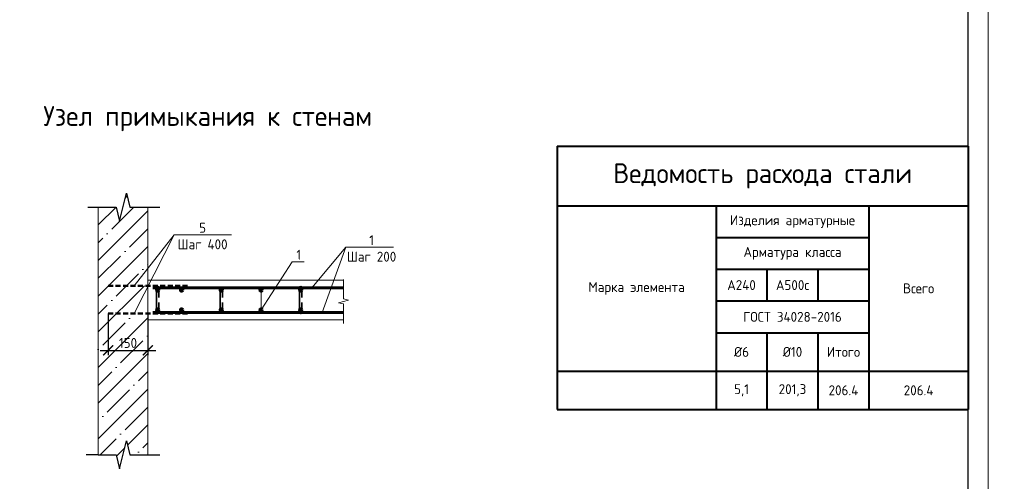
# Model space of a CAD drawing. Header units: millimetres. Extents: x 130535 to 3472113, y -52734 to 121434.
# Tile 95 of 100: x 778330 to 803120, y 6165 to 17792. Entities that reach past the tile are written whole.
import ezdxf
from ezdxf import colors
from ezdxf.entities.mleader import LeaderData, LeaderLine
from ezdxf.enums import TextEntityAlignment as Align
from ezdxf.math import Vec2, Vec3

# ---------------------------------------------------------------- set-up
doc = ezdxf.new("R2010")
doc.units = ezdxf.units.MM
doc.linetypes.add('DASHED2', pattern=[0.375, 0.25, -0.125])
doc.layers.get('DEFPOINTS').update_dxf_attribs({"color": 1, "lineweight": 0})
for name, color, linetype, lineweight in [('Основная 0.35', 200, 'Continuous', 35), ('Основная 0.6', 142, 'Continuous', 60), ('Основная 0.60', 142, 'Continuous', 60), ('РАЗМЕРЫ', 1, 'Continuous', 9), ('Символы 0.20', 1, 'Continuous', 20), ('Тонкая', 81, 'Continuous', 20), ('Тонкая 0.20', 30, 'Continuous', 20), ('ТОНКИЕ', 7, 'Continuous', 9), ('штриховка', 7, 'Continuous', 18)]:
    doc.layers.add(name, color=color, linetype=linetype, lineweight=lineweight)
doc.layers.add('ТОЛСТЫЕ_ОСНОВНЫЕ', color=6, linetype='Continuous')
doc.styles.add('GOST-2.304_Type-B', font='GOST_Common.ttf')
doc.styles.add('ГОСТ', font='isocpeur.TTF')
doc.dimstyles.new('СПДС', dxfattribs={"dimscale": 100, "dimtxt": 2.5, "dimasz": 2.5, "dimexe": 1.25, "dimexo": 0, "dimtad": 1, "dimdec": 0, "dimtxsty": 'GOST-2.304_Type-B', "dimblk": 'ARCHTICK', "dimcen": 2.5, "dimdle": 2, "dimadec": 0, "dimazin": 2, "dimtfac": 0.75, "dimtdec": 0, "dimtmove": 1, "dimatfit": 3, "dimfxl": 1, "dimtolj": 1, "dimarcsym": 1})

# ---------------------------------------------------------------- blocks, each defined once
blk = doc.blocks.new('_None')
blk = doc.blocks.new('*U5')
at = {"layer": 'ТОЛСТЫЕ_ОСНОВНЫЕ', "color": 6}
blk.add_lwpolyline([(20, 5), (589, 5), (589, 415), (20, 415)], close=True, dxfattribs=at)
at = {"layer": 'ТОНКИЕ'}
blk.add_lwpolyline([(0, 0), (594, 0), (594, 420), (0, 420)], close=True, dxfattribs=at)
blk = doc.blocks.new('*T515')
at = {"layer": 'Основная 0.6', "color": 0, "lineweight": 40, "transparency": 16777216}
for p, q in [((0, 0), (10350, 0)), ((0, 0), (0, -6633)), ((10350, 0), (10350, -6633)), ((0, -1500), (10350, -1500)), ((4000, -1500), (4000, -6633)), ((7850, -1500), (7850, -6633)), ((4000, -2300), (7850, -2300)), ((4000, -3100), (7850, -3100)), ((5283, -3100), (5283, -3900)), ((6567, -3100), (6567, -3900)), ((4000, -3900), (7850, -3900)), ((4000, -4700), (7850, -4700)), ((5283, -4700), (5283, -6633)), ((6567, -4700), (6567, -6633)), ((0, -5667), (10350, -5667)), ((0, -6633), (10350, -6633))]:
    blk.add_line(p, q, dxfattribs=at)
at = {"layer": 'Основная 0.6', "color": 0, "transparency": 16777216, "attachment_point": 5, "style": 'GOST-2.304_Type-B'}
for s, insert, char_height, width in [('Ведомость расхода стали', (5175, -750), 500, 10050), ('Изделия арматурные', (5925, -1900), 250, 3550), ('Арматура класса', (5925, -2700), 250, 3550), ('Марка элемента', (2000, -3583), 250, 3700), ('А240', (4642, -3500), 250, 983.33), ('А500с', (5925, -3500), 250, 983.33), ('Всего', (9100, -3583), 250, 2200), ('ГОСТ 34028-2016', (5925, -4300), 250, 3550), ('%%C6', (4642, -5183), 250, 983.33), ('%%C10', (5925, -5183), 250, 983.33), ('Итого', (7208, -5183), 250, 983.33), ('5,1', (4642, -6150), 250, 983.33), ('201,3', (5925, -6150), 250, 983.33), ('206.4', (7208, -6150), 250, 983.33), ('206.4', (9100, -6150), 250, 2200)]:
    blk.add_mtext(s, dxfattribs=dict(at, insert=insert, char_height=char_height, width=width))
blk = doc.blocks.new('_ArchTick')
at = {"color": 0, "linetype": 'ByBlock', "const_width": 0.15}
blk.add_lwpolyline([(-0.5, -0.5), (0.5, 0.5)], dxfattribs=at)
blk = doc.blocks.new('*D577')
at = {"layer": 'DEFPOINTS', "color": 0, "linetype": 'Continuous', "lineweight": 0, "transparency": 16777216}
for p in [(780557, 10389), (781557, 10389), (781557, 9463)]:
    blk.add_point(p, dxfattribs=at)
at = {"layer": 'РАЗМЕРЫ', "color": 0, "linetype": 'Continuous', "lineweight": -2, "transparency": 16777216}
for p, q in [((780557, 10389), (780557, 9338)), ((781557, 10389), (781557, 9338)), ((780357, 9463), (781757, 9463))]:
    blk.add_line(p, q, dxfattribs=at)
at = {"layer": 'РАЗМЕРЫ', "color": 0, "linetype": 'Continuous', "lineweight": -2, "transparency": 16777216, "xscale": 250, "yscale": 250, "zscale": 250, "rotation": 180}
blk.add_blockref('_ArchTick', (780557, 9463), dxfattribs=at)
at = {"layer": 'РАЗМЕРЫ', "color": 0, "linetype": 'Continuous', "lineweight": -2, "transparency": 16777216, "xscale": 250, "yscale": 250, "zscale": 250}
blk.add_blockref('_ArchTick', (781557, 9463), dxfattribs=at)
at = {"layer": 'РАЗМЕРЫ', "color": 0, "linetype": 'Continuous', "lineweight": 0, "transparency": 16777216, "insert": (781057, 9650), "char_height": 250, "attachment_point": 5, "style": 'GOST-2.304_Type-B'}
blk.add_mtext('\\A1;150', dxfattribs=at)

msp = doc.modelspace()

# ---------------------------------------------------------------- hatches: boundary and pattern name
at = {"layer": 'штриховка', "linetype": 'Continuous', "lineweight": 0}
h = msp.add_hatch(dxfattribs=at)
h.set_pattern_fill('ANSI35', color=256, scale=100)
h.set_pattern_definition([(45, (-45201.2, 135429.3), (-449.0128, 449.0128), []), (45, (-44752.2, 135429.3), (-449.0128, 449.0128), [793.75, -158.75, 0, -158.75])])
h.paths.add_polyline_path([(781557, 10230.5), (781557, 10230.5), (781557, 10388.8), (781209, 10388.8), (781557, 11071.9), (781557, 11091.3), (781209, 11091.3), (781557, 11532.8), (781557, 13070.5), (781107, 13070.5), (781019.5, 13420.5), (780844.5, 12720.5), (780757, 13070.5), (780307, 13070.5), (780307, 6830.5), (780757, 6830.5), (780844.5, 6480.5), (781019.5, 7180.5), (781107, 6830.5), (781557, 6830.5)])

# ---------------------------------------------------------------- linework, layer by layer
at = {"color": 0, "linetype": 'ByBlock', "lineweight": -2}
for p, q in [((780045.6, 13070.5), (780757, 13070.5)), ((781107, 13070.5), (781557, 13070.5)), ((781557, 13070.5), (781857, 13070.5)), ((780307, 6830.5), (780007, 6830.5)), ((780307, 6830.5), (780757, 6830.5)), ((781107, 6830.5), (781557, 6830.5)), ((781557, 6830.5), (781857, 6830.5))]:
    msp.add_line(p, q, dxfattribs=at)
at = {"linetype": 'DASHED2', "lineweight": 50, "ltscale": 500}
for p, q in [((782557, 11091.3), (780557, 11091.3)), ((782557, 10388.8), (780557, 10388.8))]:
    msp.add_line(p, q, dxfattribs=at)
at = {"color": 0, "linetype": 'ByBlock', "lineweight": -2}
for points in [[(780757, 13070.5), (780844.5, 12720.5), (781019.5, 13420.5), (781107, 13070.5)], [(780757, 6830.5), (780844.5, 6480.5), (781019.5, 7180.5), (781107, 6830.5)]]:
    msp.add_lwpolyline(points, dxfattribs=at)
at = {"layer": 'Основная 0.35'}
for p, q in [((781777, 11040.5), (781777, 10420.5)), ((781837, 11040.5), (781837, 10790.5)), ((783377, 11040.5), (783377, 10420.5)), ((783437, 11040.5), (783437, 10790.5)), ((785377, 11040.5), (785377, 10420.5)), ((785437, 11040.5), (785437, 10790.5)), ((781837, 10420.5), (781837, 10670.5)), ((783437, 10420.5), (783437, 10670.5)), ((785437, 10420.5), (785437, 10670.5))]:
    msp.add_line(p, q, dxfattribs=at)
for centre, start, end in [((781807, 11040.5), 0, 180), ((785407, 11040.5), 0, 180), ((781807, 10420.5), 180, 0), ((785407, 10420.5), 180, 0)]:
    msp.add_arc(centre, 30, start, end, dxfattribs=at)
at = {"layer": 'Основная 0.60'}
for p, q in [((786484.5, 11040.5), (781682, 11040.5)), ((786484.5, 10420.5), (781682, 10420.5))]:
    msp.add_line(p, q, dxfattribs=at)
for centre in [(781807, 10980.5), (782407, 10980.5), (783407, 10980.5), (784407, 10980.5), (785407, 10980.5), (781807, 10480.5), (782407, 10480.5), (783407, 10480.5), (784407, 10480.5), (785407, 10480.5)]:
    msp.add_circle(centre, 30, dxfattribs=at)
at = {"layer": 'РАЗМЕРЫ', "linetype": 'Continuous', "lineweight": 0}
for p, q in [((782221.1, 12375.4), (781209, 10388.8)), ((786543, 12064.3), (785942.6, 10420.5))]:
    msp.add_line(p, q, dxfattribs=at)
at = {"layer": 'Символы 0.20'}
for points in [[(785684, 11040.5), (786543, 12064.3)], [(786543, 12064.3), (787737.6, 12064.3)]]:
    msp.add_lwpolyline(points, dxfattribs=at)
at = {"layer": 'Тонкая'}
msp.add_lwpolyline([(786484.5, 10142.3), (786484.5, 10217.3), (786484.5, 10632.1), (786359.5, 10663.3), (786609.5, 10725.8), (786484.5, 10757.1), (786484.5, 11171.8), (786484.5, 11246.8)], dxfattribs=at)
at = {"layer": 'Тонкая 0.20', "ltscale": 6}
for p, q in [((780307, 13070.5), (780307, 6830.5)), ((781557, 6830.5), (781557, 13070.5))]:
    msp.add_line(p, q, dxfattribs=at)
at = {"layer": 'Тонкая 0.20'}
for points in [[(781557, 11230.5), (786484.5, 11230.5)], [(786484.5, 10230.5), (781557, 10230.5), (781557, 11230.5)]]:
    msp.add_lwpolyline(points, dxfattribs=at)

# ---------------------------------------------------------------- block references
at = {"xscale": 100, "yscale": 100, "zscale": 100}
msp.add_blockref('*U5', (743311.9, -7790.1), dxfattribs=at)
msp.add_blockref('*T515', (791861.9, 14607.2))

# ---------------------------------------------------------------- texts
at = {"insert": (153574.3, 18462.6), "char_height": 330, "attachment_point": 1, "style": 'ГОСТ'}
msp.add_mtext_dynamic_manual_height_columns('\\pi10055.14148;{\\H1.5152x;\\P\\pi7542.56108;Общие указания\\P\\pi1650;}1.^IРабочая документация разработана в соответствии с заданием на проектирование, требованиями действующих технических регламентов, стандартов, сводов правил и других документов, содержащих установленные требования.\\P2.^IРабочая документация выполнена в соответствии со следующими нормативными и техническими документами:\\P-^IСП 20.13330.2016 "Нагрузки и Воздействия";\\P-^IСП 63.13330.2012 "Бетонные и железобетонные конструкции. Основные положения";\\P-^IСП 22.13330.2016 "Основания зданий и сооружений";\\P-^IСП 45.13330.2012 "Земляные сооружения, основания и фундаменты".\\P3.   За относительную отметку 0,000 принята отметка чистого пола первого этажа.\\P4.^IПеречень видов работ, для которых необходимо составлять акты освидетельствования скрытых работ:\\P-^Iармирование конструкций;\\P-^Iосвидетельствование опалубки перед бетонированием;\\P-^Iвыполнение сварочных работ;\\P-^Iотбор контрольных проб бетона;\\P-^Iсоответствие законченных железобетонных конструкций проекту с отображением качества работ;\\P-^Iустройство монолитных конструкций, выполняемых в зимнее время;  \\P\\pi0;        -    устройство гидроизоляции;\\P\\pi1650;-^Iуплотнение грунтов и обратную засыпку.\\PЗапрещается выполнение последующих работ при отсутствии актов освидетельствования предшествующих скрытых работ во всех случаях.\\P\\pi0;        5. Проект рассчитан на производство работ в период положительных температур. В случае выполнения работ при отрицательных температурах необходимо выполнять требования СНиП часть 3 по производству работ и ППР.\\P        6. При минимальной температуре воздуха до минус 15°С допускается:\\P\\pi1650;-выдерживание бетона в конструкции методом термоса, при предварительном разогреве бетонной смеси;\\P -форсированный электроразогрев бетона в конструкции с повторным уплотнением.\\PПри минимальной температуре воздуха до минус 25°С допускается:\\P -обогрев бетона в греющей опалубке с помощью низкотемпературных электронагревателей;\\P -электродный сквозной прогрев бетона;\\P -электрообогрев с помощью греющего провода.', width=18460.283, gutter_width=5800, heights=[33815.2], dxfattribs=at)
at = {"layer": 'Символы 0.20', "insert": (787190.1, 12364.3), "char_height": 250, "attachment_point": 2, "style": 'GOST-2.304_Type-B'}
msp.add_mtext('1\\PШаг 200', dxfattribs=at)
at = {"layer": 'ТОНКИЕ', "linetype": 'Continuous', "lineweight": 0, "style": 'GOST-2.304_Type-B'}
msp.add_text('Узел примыкания к стенам', height=500, dxfattribs=at).set_placement((783063.1, 15366.4), align=Align.MIDDLE_CENTER)

# ---------------------------------------------------------------- dimensions: what is measured, and where the dimension line sits
at = {"layer": 'РАЗМЕРЫ', "linetype": 'Continuous', "lineweight": 0}
dim = msp.add_linear_dim(base=(781557, 9462.6), p1=(780557, 10388.8), p2=(781557, 10388.8), text='150', dimstyle='СПДС', dxfattribs=at)
dim.commit()
dim.dimension.update_dxf_attribs({"geometry": '*D577', "text_midpoint": (781057, 9650.1)})

# ---------------------------------------------------------------- leaders
at = {"layer": 'Символы 0.20', "ltscale": 100}
ml = msp.add_multileader_mtext('Standard', dxfattribs=at)
ml.set_content('Труба Тр\\Pниз трубы на 50 мм выше верха плиты', color=256, style='ГОСТ')
ml.set_leader_properties(color=256, linetype='ByLayer', lineweight=-1)
ml.set_arrow_properties(name='NONE')
ml.build(insert=Vec2(0, 0))
ml.multileader.update_dxf_attribs({"text_left_attachment_type": 6, "text_right_attachment_type": 6, "dogleg_length": 2.5, "arrow_head_size": 45, "scale": 100})
ctx = ml.context
ctx.base_point, ctx.scale, ctx.char_height, ctx.arrow_head_size, ctx.landing_gap_size, ctx.plane_origin = Vec3(569521.5, 12390.6), 100, 300, 45, 22.5, Vec3(579228, 9080.1)
ctx.left_attachment, ctx.right_attachment = 6, 6
notes = []
notes.append((ctx, [(0, (1, 1, 0), (569271.5, 12390.6), (1, 0), 250, [(0, [(569736.8, 10495.1)], 0, [])])]))
ctx.mtext.insert, ctx.mtext.width, ctx.mtext.flow_direction = Vec3(569544, 12780.6), 3780.751, 5
ml = msp.add_multileader_mtext('Standard', dxfattribs=at)
ml.set_content('Труба Тр\\Pниз трубы на 50 мм выше верха плиты', color=256, style='ГОСТ')
ml.set_leader_properties(color=256, linetype='ByLayer', lineweight=-1)
ml.set_arrow_properties(name='NONE')
ml.build(insert=Vec2(0, 0))
ml.multileader.update_dxf_attribs({"text_left_attachment_type": 6, "text_right_attachment_type": 6, "dogleg_length": 2.5, "arrow_head_size": 45, "scale": 100})
ctx = ml.context
ctx.base_point, ctx.scale, ctx.char_height, ctx.arrow_head_size, ctx.landing_gap_size, ctx.plane_origin = Vec3(633182.2, 12390.6), 100, 300, 45, 22.5, Vec3(642888.8, 9080.1)
ctx.left_attachment, ctx.right_attachment = 6, 6
notes.append((ctx, [(0, (1, 1, 0), (632932.2, 12390.6), (1, 0), 250, [(0, [(633397.6, 10495.1)], 0, [])])]))
ctx.mtext.insert, ctx.mtext.width, ctx.mtext.flow_direction = Vec3(633204.7, 12780.6), 3780.751, 5
ml = msp.add_multileader_mtext('Standard', dxfattribs=at)
ml.set_content('Труба Тр\\Pниз трубы на 50 мм выше верха плиты', color=256, style='ГОСТ')
ml.set_leader_properties(color=256, linetype='ByLayer', lineweight=-1)
ml.set_arrow_properties(name='NONE')
ml.build(insert=Vec2(0, 0))
ml.multileader.update_dxf_attribs({"text_left_attachment_type": 6, "text_right_attachment_type": 6, "dogleg_length": 2.5, "arrow_head_size": 45, "scale": 100})
ctx = ml.context
ctx.base_point, ctx.scale, ctx.char_height, ctx.arrow_head_size, ctx.landing_gap_size, ctx.plane_origin = Vec3(697883.9, 12390.6), 100, 300, 45, 22.5, Vec3(707590.4, 9080.1)
ctx.left_attachment, ctx.right_attachment = 6, 6
notes.append((ctx, [(0, (1, 1, 0), (697633.9, 12390.6), (1, 0), 250, [(0, [(698099.2, 10495.1)], 0, [])])]))
ctx.mtext.insert, ctx.mtext.width, ctx.mtext.flow_direction = Vec3(697906.4, 12780.6), 3780.751, 5
at = {"layer": 'Символы 0.20'}
ml = msp.add_multileader_mtext('Standard', dxfattribs=at)
ml.set_content('5\\PШаг 400', color=256, style='GOST-2.304_Type-B')
ml.set_leader_properties(color=256, linetype='ByLayer', lineweight=-1)
ml.set_arrow_properties(name='NONE')
ml.build(insert=Vec2(0, 0))
ml.multileader.update_dxf_attribs({"text_left_attachment_type": 6, "text_right_attachment_type": 6, "dogleg_length": 1, "arrow_head_size": 18, "scale": 20})
ctx = ml.context
ctx.base_point, ctx.scale, ctx.char_height, ctx.arrow_head_size, ctx.landing_gap_size, ctx.plane_origin = Vec3(782321.1, 12375.4), 20, 250, 18, 9, Vec3(781075.6, 12500)
ctx.left_attachment, ctx.right_attachment, ctx.text_align_type = 6, 6, 1
notes.append((ctx, [(0, (1, 1, 0), (782221.1, 12375.4), (1, 0), 100, [(0, [(781209, 11091.3)], 0, [])])]))
ctx.mtext.insert, ctx.mtext.alignment, ctx.mtext.flow_direction = Vec3(782935.4, 12675.4), 2, 5
at = {"layer": 'Символы 0.20', "ltscale": 100}
ml = msp.add_multileader_mtext('Standard', dxfattribs=at)
ml.set_content('Труба Тр\\Pниз трубы на 50 мм выше верха плиты', color=256, style='ГОСТ')
ml.set_leader_properties(color=256, linetype='ByLayer', lineweight=-1)
ml.set_arrow_properties(name='NONE')
ml.build(insert=Vec2(0, 0))
ml.multileader.update_dxf_attribs({"text_left_attachment_type": 6, "text_right_attachment_type": 6, "dogleg_length": 2.5, "arrow_head_size": 45, "scale": 100})
ctx = ml.context
ctx.base_point, ctx.scale, ctx.char_height, ctx.arrow_head_size, ctx.landing_gap_size, ctx.plane_origin = Vec3(501440.4, 12197.9), 100, 300, 45, 22.5, Vec3(511146.9, 8887.5)
ctx.left_attachment, ctx.right_attachment = 6, 6
notes.append((ctx, [(1, (1, 1, 0), (505500.4, 12197.9), (-1, 0), 250, [(0, [(506139.9, 10557.6)], 0, [])])]))
ctx.mtext.insert, ctx.mtext.width, ctx.mtext.flow_direction = Vec3(501462.9, 12587.9), 3780.751, 5
at = {"layer": 'Символы 0.20'}
ml = msp.add_multileader_mtext('Standard', dxfattribs=at)
ml.set_content('1', color=256, style='GOST-2.304_Type-B')
ml.set_leader_properties(color=256, linetype='ByLayer', lineweight=-1)
ml.set_arrow_properties(name='NONE')
ml.build(insert=Vec2(0, 0))
ml.multileader.update_dxf_attribs({"text_left_attachment_type": 6, "text_right_attachment_type": 6, "dogleg_length": 1, "arrow_head_size": 18, "scale": 20})
ctx = ml.context
ctx.base_point, ctx.scale, ctx.char_height, ctx.arrow_head_size, ctx.landing_gap_size, ctx.plane_origin = Vec3(785288.6, 11696.4), 20, 250, 18, 9, Vec3(782940.3, 15850.5)
ctx.left_attachment, ctx.right_attachment = 6, 6
notes.append((ctx, [(0, (1, 1, 0), (785188.6, 11696.4), (1, 0), 100, [(1, [(784407, 10980.5), (784407, 10480.5)], 0, [])])]))
ctx.mtext.insert, ctx.mtext.width, ctx.mtext.flow_direction = Vec3(785297.6, 11996.4), 28.429, 5
at = {"layer": 'Символы 0.20', "ltscale": 100}
ml = msp.add_multileader_mtext('Standard', dxfattribs=at)
ml.set_content('Труба Тр\\Pниз трубы в уровне верха плиты', color=256, style='ГОСТ')
ml.set_leader_properties(color=256, linetype='ByLayer', lineweight=-1)
ml.set_arrow_properties(name='NONE')
ml.build(insert=Vec2(0, 0))
ml.multileader.update_dxf_attribs({"text_left_attachment_type": 6, "text_right_attachment_type": 6, "dogleg_length": 2.5, "arrow_head_size": 45, "scale": 100})
ctx = ml.context
ctx.base_point, ctx.scale, ctx.char_height, ctx.arrow_head_size, ctx.landing_gap_size, ctx.plane_origin = Vec3(439775.3, 9734), 100, 300, 45, 22.5, Vec3(433878.8, 6423.5)
ctx.left_attachment, ctx.right_attachment = 6, 6
notes.append((ctx, [(1, (1, 1, 0), (439525.3, 9734), (1, 0), 250, [(0, [(438885.9, 8093.7)], 0, [])])]))
ctx.mtext.insert, ctx.mtext.width, ctx.mtext.flow_direction = Vec3(439797.8, 10124), 6576.024, 5
ml = msp.add_multileader_mtext('Standard', dxfattribs=at)
ml.set_content('Труба Тр\\Pниз трубы в уровне верха плиты', color=256, style='ГОСТ')
ml.set_leader_properties(color=256, linetype='ByLayer', lineweight=-1)
ml.set_arrow_properties(name='NONE')
ml.build(insert=Vec2(0, 0))
ml.multileader.update_dxf_attribs({"text_left_attachment_type": 6, "text_right_attachment_type": 6, "dogleg_length": 2.5, "arrow_head_size": 45, "scale": 100})
ctx = ml.context
ctx.base_point, ctx.scale, ctx.char_height, ctx.arrow_head_size, ctx.landing_gap_size, ctx.plane_origin = Vec3(374236, 9404.1), 100, 300, 45, 22.5, Vec3(368339.5, 6093.6)
ctx.left_attachment, ctx.right_attachment = 6, 6
notes.append((ctx, [(1, (1, 1, 0), (373986, 9404.1), (1, 0), 250, [(0, [(373346.6, 7763.7)], 0, [])])]))
ctx.mtext.insert, ctx.mtext.width, ctx.mtext.flow_direction = Vec3(374258.5, 9794.1), 6442.783, 5
ml = msp.add_multileader_mtext('Standard', dxfattribs=at)
ml.set_content('Щебень фр.20-40', color=256, style='ГОСТ')
ml.set_leader_properties(color=256, linetype='ByLayer', lineweight=-1)
ml.set_arrow_properties(name='NONE')
ml.build(insert=Vec2(0, 0))
ml.multileader.update_dxf_attribs({"text_left_attachment_type": 6, "text_right_attachment_type": 6, "dogleg_length": 2.5, "arrow_head_size": 45, "scale": 100})
ctx = ml.context
ctx.base_point, ctx.scale, ctx.char_height, ctx.arrow_head_size, ctx.landing_gap_size, ctx.plane_origin = Vec3(573727.1, 8341.3), 100, 300, 45, 22.5, Vec3(567830.5, 5030.9)
ctx.left_attachment, ctx.right_attachment = 6, 6
notes.append((ctx, [(1, (1, 1, 0), (573477.1, 8341.3), (1, 0), 250, [(0, [(571726, 9767.8)], 0, [])])]))
ctx.mtext.insert, ctx.mtext.width, ctx.mtext.flow_direction = Vec3(573749.6, 8731.3), 2129.129, 5
ml = msp.add_multileader_mtext('Standard', dxfattribs=at)
ml.set_content('Щебень фр.20-40', color=256, style='ГОСТ')
ml.set_leader_properties(color=256, linetype='ByLayer', lineweight=-1)
ml.set_arrow_properties(name='NONE')
ml.build(insert=Vec2(0, 0))
ml.multileader.update_dxf_attribs({"text_left_attachment_type": 6, "text_right_attachment_type": 6, "dogleg_length": 2.5, "arrow_head_size": 45, "scale": 100})
ctx = ml.context
ctx.base_point, ctx.scale, ctx.char_height, ctx.arrow_head_size, ctx.landing_gap_size, ctx.plane_origin = Vec3(637387.8, 8341.3), 100, 300, 45, 22.5, Vec3(631491.3, 5030.9)
ctx.left_attachment, ctx.right_attachment = 6, 6
notes.append((ctx, [(1, (1, 1, 0), (637137.8, 8341.3), (1, 0), 250, [(0, [(635386.8, 9767.8)], 0, [])])]))
ctx.mtext.insert, ctx.mtext.width, ctx.mtext.flow_direction = Vec3(637410.3, 8731.3), 2129.129, 5
ml = msp.add_multileader_mtext('Standard', dxfattribs=at)
ml.set_content('Щебень фр.20-40', color=256, style='ГОСТ')
ml.set_leader_properties(color=256, linetype='ByLayer', lineweight=-1)
ml.set_arrow_properties(name='NONE')
ml.build(insert=Vec2(0, 0))
ml.multileader.update_dxf_attribs({"text_left_attachment_type": 6, "text_right_attachment_type": 6, "dogleg_length": 2.5, "arrow_head_size": 45, "scale": 100})
ctx = ml.context
ctx.base_point, ctx.scale, ctx.char_height, ctx.arrow_head_size, ctx.landing_gap_size, ctx.plane_origin = Vec3(702089.5, 8341.3), 100, 300, 45, 22.5, Vec3(696192.9, 5030.9)
ctx.left_attachment, ctx.right_attachment = 6, 6
notes.append((ctx, [(1, (1, 1, 0), (701839.5, 8341.3), (1, 0), 250, [(0, [(700088.4, 9767.8)], 0, [])])]))
ctx.mtext.insert, ctx.mtext.width, ctx.mtext.flow_direction = Vec3(702112, 8731.3), 2129.129, 5
for ctx, leaders in notes:
    for number, flags, end, landing, length, lines in leaders:
        leader = LeaderData()
        leader.index, (leader.has_last_leader_line, leader.has_dogleg_vector, leader.attachment_direction) = number, flags
        leader.last_leader_point, leader.dogleg_vector, leader.dogleg_length = Vec3(end), Vec3(landing), length
        for number, points, colour, breaks in lines:
            line = LeaderLine()
            line.index, line.vertices, line.color, line.breaks = number, Vec3.list(points), colors.encode_raw_color(colour), breaks
            leader.lines.append(line)
        ctx.leaders.append(leader)

doc.saveas('drawing.dxf')
